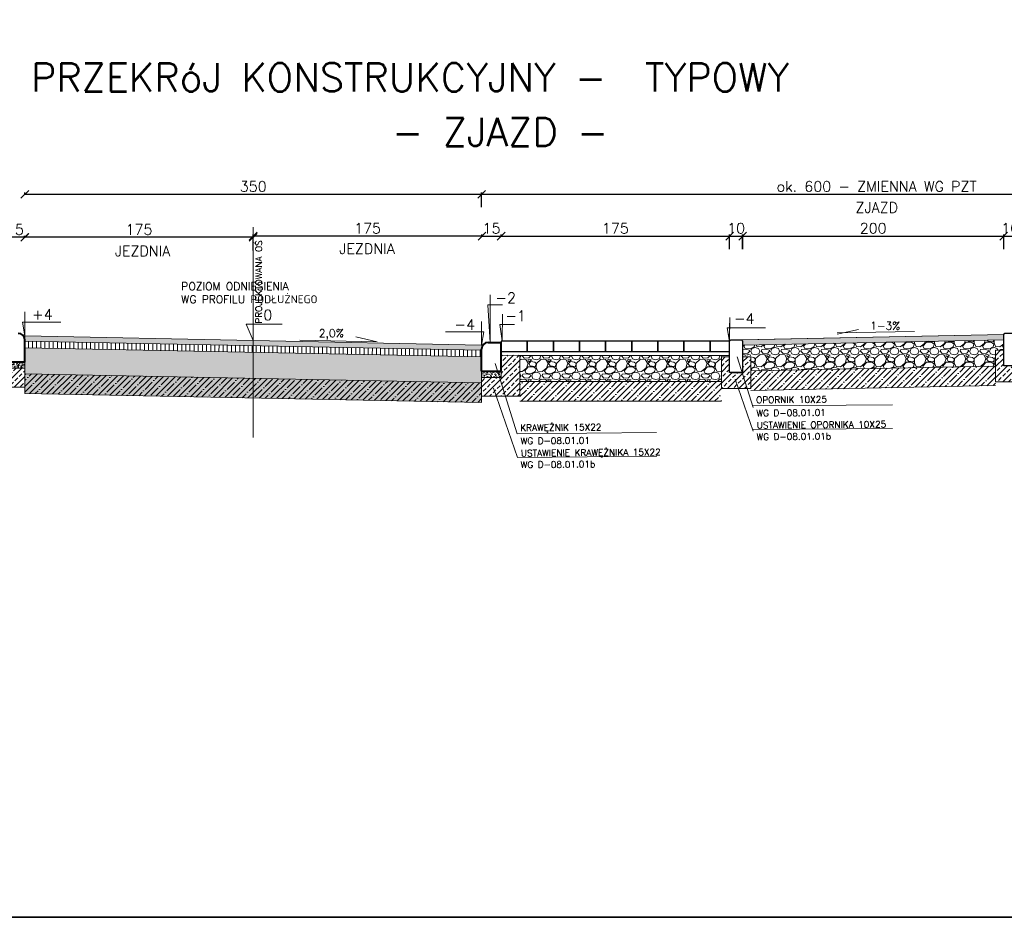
# Model space of a CAD drawing. Header units: metres. Extents: x 8462340 to 8469377, y 5710371 to 5712927.
# Tile 21 of 31: x 8467807 to 8468561, y 5710371 to 5711058. Entities that reach past the tile are written whole.
import ezdxf

# ---------------------------------------------------------------- set-up
doc = ezdxf.new("R2010")
doc.units = ezdxf.units.M
doc.linetypes.add('CENTER', pattern=[2, 1.25, -0.25, 0.25, -0.25])
for name, color, linetype, lineweight in [('dim', 7, 'Continuous', 5), ('opisy do przekrojów', 1, 'Continuous', 5), ('PODRYS', 2, 'Continuous', 5)]:
    doc.layers.add(name, color=color, linetype=linetype, lineweight=lineweight)
doc.styles.get("Standard").update_dxf_attribs({"font": 'simplex.shx'})
doc.dimstyles.new('ISO-25', dxfattribs={"dimtxt": 2.5, "dimasz": 2.5, "dimexe": 1.25, "dimexo": 0.625, "dimtad": 1, "dimtxsty": 'Standard', "dimcen": 2.5, "dimadec": 0, "dimazin": 0, "dimtfac": 1, "dimtmove": 0, "dimatfit": 3, "dimfxl": 1, "dimarcsym": 0})

# ---------------------------------------------------------------- blocks, each defined once
blk = doc.blocks.new('_Oblique')
at = {"color": 0, "linetype": 'ByBlock', "lineweight": -2}
blk.add_line((-0.5, -0.5), (0.5, 0.5), dxfattribs=at)
blk = doc.blocks.new('*D9464')
at = {"color": 0, "lineweight": -2, "transparency": 16777216}
for p, q in [((8467810.59, 5710891.26), (8467810.59, 5710893.02)), ((8467985.61, 5710891.77), (8467810.59, 5710891.77)), ((8467985.61, 5710881.77), (8467985.61, 5710893.02))]:
    blk.add_line(p, q, dxfattribs=at)
at = {"layer": 'Defpoints', "color": 0, "lineweight": 20, "transparency": 16777216}
for p in [(8467810.59, 5710891.77), (8467985.61, 5710822.93), (8467810.59, 5710807.21, 543.23)]:
    blk.add_point(p, dxfattribs=at)
at = {"color": 0, "lineweight": -2, "transparency": 16777216, "xscale": 6, "yscale": 6, "zscale": 6, "rotation": 180}
blk.add_blockref('_Oblique', (8467810.59, 5710891.77), dxfattribs=at)
at = {"color": 0, "lineweight": -2, "transparency": 16777216, "xscale": 6, "yscale": 6, "zscale": 6}
blk.add_blockref('_Oblique', (8467985.61, 5710891.77), dxfattribs=at)
at = {"color": 0, "transparency": 16777216, "insert": (8467898.1, 5710897.77), "char_height": 8, "attachment_point": 5}
blk.add_mtext('175', dxfattribs=at)
blk = doc.blocks.new('*D9465')
at = {"color": 0, "lineweight": -2, "transparency": 16777216}
for p, q in [((8467795.59, 5710891.33), (8467795.59, 5710893.02)), ((8467810.52, 5710891.77), (8467795.59, 5710891.77)), ((8467810.52, 5710891.31), (8467810.52, 5710893.02))]:
    blk.add_line(p, q, dxfattribs=at)
at = {"layer": 'Defpoints', "color": 0, "lineweight": 20, "transparency": 16777216}
for p in [(8467795.59, 5710891.77), (8467795.59, 5710810.76, 543.23), (8467810.52, 5710809.8, 543.23)]:
    blk.add_point(p, dxfattribs=at)
at = {"color": 0, "lineweight": -2, "transparency": 16777216, "xscale": 6, "yscale": 6, "zscale": 6, "rotation": 180}
blk.add_blockref('_Oblique', (8467795.59, 5710891.77), dxfattribs=at)
at = {"color": 0, "lineweight": -2, "transparency": 16777216, "xscale": 6, "yscale": 6, "zscale": 6}
blk.add_blockref('_Oblique', (8467810.52, 5710891.77), dxfattribs=at)
at = {"color": 0, "transparency": 16777216, "insert": (8467803.05, 5710897.77), "char_height": 8, "attachment_point": 5}
blk.add_mtext('15', dxfattribs=at)
blk = doc.blocks.new('*D9466')
at = {"color": 0, "lineweight": -2, "transparency": 16777216}
for p, q in [((8467810.59, 5710925.19), (8467810.59, 5710925.98)), ((8467810.59, 5710924.73), (8468160.68, 5710924.73)), ((8468160.68, 5710925.19), (8468160.68, 5710925.98))]:
    blk.add_line(p, q, dxfattribs=at)
at = {"layer": 'Defpoints', "color": 0, "lineweight": 20, "transparency": 16777216}
for p in [(8468160.68, 5710924.73), (8467810.59, 5710887.39, -543.23), (8468160.68, 5710887.39, -543.23)]:
    blk.add_point(p, dxfattribs=at)
at = {"color": 0, "lineweight": -2, "transparency": 16777216, "xscale": 6, "yscale": 6, "zscale": 6, "rotation": 180}
blk.add_blockref('_Oblique', (8467810.59, 5710924.73), dxfattribs=at)
at = {"color": 0, "lineweight": -2, "transparency": 16777216, "xscale": 6, "yscale": 6, "zscale": 6}
blk.add_blockref('_Oblique', (8468160.68, 5710924.73), dxfattribs=at)
at = {"color": 0, "transparency": 16777216, "insert": (8467985.64, 5710930.73), "char_height": 8, "attachment_point": 5}
blk.add_mtext('350', dxfattribs=at)
blk = doc.blocks.new('*D9467')
at = {"color": 0, "lineweight": -2, "transparency": 16777216}
for p, q in [((8467985.61, 5710892.44), (8467985.61, 5710893.94)), ((8468160.87, 5710892.16), (8468160.87, 5710893.94)), ((8468160.87, 5710892.69), (8467985.61, 5710892.69))]:
    blk.add_line(p, q, dxfattribs=at)
at = {"layer": 'Defpoints', "color": 0, "lineweight": 20, "transparency": 16777216}
for p in [(8467985.61, 5710892.69), (8467985.61, 5710820.65, 543.23), (8468160.87, 5710806.51, 543.23)]:
    blk.add_point(p, dxfattribs=at)
at = {"color": 0, "lineweight": -2, "transparency": 16777216, "xscale": 6, "yscale": 6, "zscale": 6, "rotation": 180}
blk.add_blockref('_Oblique', (8467985.61, 5710892.69), dxfattribs=at)
at = {"color": 0, "lineweight": -2, "transparency": 16777216, "xscale": 6, "yscale": 6, "zscale": 6}
blk.add_blockref('_Oblique', (8468160.87, 5710892.69), dxfattribs=at)
at = {"color": 0, "transparency": 16777216, "insert": (8468073.24, 5710898.69), "char_height": 8, "attachment_point": 5}
blk.add_mtext('175', dxfattribs=at)
blk = doc.blocks.new('*D9468')
at = {"color": 0, "lineweight": -2, "transparency": 16777216}
for p, q in [((8468175.59, 5710892.21), (8468175.59, 5710893.94)), ((8468350.59, 5710892.21), (8468350.59, 5710893.94)), ((8468175.59, 5710892.69), (8468350.59, 5710892.69))]:
    blk.add_line(p, q, dxfattribs=at)
at = {"layer": 'Defpoints', "color": 0, "lineweight": 20, "transparency": 16777216}
for p in [(8468350.59, 5710892.69), (8468175.59, 5710809.22, 543.23), (8468350.59, 5710809.22, 543.23)]:
    blk.add_point(p, dxfattribs=at)
at = {"color": 0, "lineweight": -2, "transparency": 16777216, "xscale": 6, "yscale": 6, "zscale": 6, "rotation": 180}
blk.add_blockref('_Oblique', (8468175.59, 5710892.69), dxfattribs=at)
at = {"color": 0, "lineweight": -2, "transparency": 16777216, "xscale": 6, "yscale": 6, "zscale": 6}
blk.add_blockref('_Oblique', (8468350.59, 5710892.69), dxfattribs=at)
at = {"color": 0, "transparency": 16777216, "insert": (8468263.09, 5710898.69), "char_height": 8, "attachment_point": 5}
blk.add_mtext('175', dxfattribs=at)
blk = doc.blocks.new('*D9469')
at = {"color": 0, "lineweight": -2, "transparency": 16777216}
for p, q in [((8468160.59, 5710914.73), (8468160.59, 5710925.98)), ((8468160.59, 5710924.73), (8468765.93, 5710924.73)), ((8468765.93, 5710914.73), (8468765.93, 5710925.98))]:
    blk.add_line(p, q, dxfattribs=at)
at = {"layer": 'Defpoints', "color": 0, "lineweight": 20, "transparency": 16777216}
for p in [(8468765.93, 5710924.73), (8468160.59, 5710885.09), (8468765.93, 5710885.09)]:
    blk.add_point(p, dxfattribs=at)
at = {"color": 0, "lineweight": -2, "transparency": 16777216, "xscale": 6, "yscale": 6, "zscale": 6, "rotation": 180}
blk.add_blockref('_Oblique', (8468160.59, 5710924.73), dxfattribs=at)
at = {"color": 0, "lineweight": -2, "transparency": 16777216, "xscale": 6, "yscale": 6, "zscale": 6}
blk.add_blockref('_Oblique', (8468765.93, 5710924.73), dxfattribs=at)
at = {"color": 0, "transparency": 16777216, "insert": (8468463.26, 5710930.73), "char_height": 8, "attachment_point": 5}
blk.add_mtext('ok. 600 - ZMIENNA WG PZT', dxfattribs=at)
blk = doc.blocks.new('*D9471')
at = {"color": 0, "lineweight": -2, "transparency": 16777216}
for p, q in [((8468360.59, 5710882.69), (8468360.59, 5710893.94)), ((8468560.59, 5710882.69), (8468560.59, 5710893.94)), ((8468360.59, 5710892.69), (8468560.59, 5710892.69))]:
    blk.add_line(p, q, dxfattribs=at)
at = {"layer": 'Defpoints', "color": 0, "lineweight": 20, "transparency": 16777216}
for p in [(8468560.59, 5710892.69), (8468360.59, 5710834.53), (8468560.59, 5710834.53)]:
    blk.add_point(p, dxfattribs=at)
at = {"color": 0, "lineweight": -2, "transparency": 16777216, "xscale": 6, "yscale": 6, "zscale": 6, "rotation": 180}
blk.add_blockref('_Oblique', (8468360.59, 5710892.69), dxfattribs=at)
at = {"color": 0, "lineweight": -2, "transparency": 16777216, "xscale": 6, "yscale": 6, "zscale": 6}
blk.add_blockref('_Oblique', (8468560.59, 5710892.69), dxfattribs=at)
at = {"color": 0, "transparency": 16777216, "insert": (8468460.59, 5710898.69), "char_height": 8, "attachment_point": 5}
blk.add_mtext('200', dxfattribs=at)
blk = doc.blocks.new('*D9472')
at = {"color": 0, "lineweight": -2, "transparency": 16777216}
for p, q in [((8468560.59, 5710882.69), (8468560.59, 5710893.94)), ((8468570.63, 5710882.69), (8468570.63, 5710893.94)), ((8468560.59, 5710892.69), (8468570.63, 5710892.69))]:
    blk.add_line(p, q, dxfattribs=at)
at = {"layer": 'Defpoints', "color": 0, "lineweight": 20, "transparency": 16777216}
for p in [(8468570.63, 5710892.69), (8468560.59, 5710807.54), (8468570.63, 5710807.74)]:
    blk.add_point(p, dxfattribs=at)
at = {"color": 0, "lineweight": -2, "transparency": 16777216, "xscale": 6, "yscale": 6, "zscale": 6, "rotation": 180}
blk.add_blockref('_Oblique', (8468560.59, 5710892.69), dxfattribs=at)
at = {"color": 0, "lineweight": -2, "transparency": 16777216, "xscale": 6, "yscale": 6, "zscale": 6}
blk.add_blockref('_Oblique', (8468570.63, 5710892.69), dxfattribs=at)
at = {"color": 0, "transparency": 16777216, "insert": (8468565.61, 5710898.69), "char_height": 8, "attachment_point": 5}
blk.add_mtext('10', dxfattribs=at)
blk = doc.blocks.new('*D9474')
at = {"color": 0, "lineweight": -2, "transparency": 16777216}
for p, q in [((8468350.59, 5710882.69), (8468350.59, 5710893.94)), ((8468360.63, 5710882.69), (8468360.63, 5710893.94)), ((8468350.59, 5710892.69), (8468360.63, 5710892.69))]:
    blk.add_line(p, q, dxfattribs=at)
at = {"layer": 'Defpoints', "color": 0, "lineweight": 20, "transparency": 16777216}
for p in [(8468360.63, 5710892.69), (8468350.59, 5710803.54), (8468360.63, 5710803.74)]:
    blk.add_point(p, dxfattribs=at)
at = {"color": 0, "lineweight": -2, "transparency": 16777216, "xscale": 6, "yscale": 6, "zscale": 6, "rotation": 180}
blk.add_blockref('_Oblique', (8468350.59, 5710892.69), dxfattribs=at)
at = {"color": 0, "lineweight": -2, "transparency": 16777216, "xscale": 6, "yscale": 6, "zscale": 6}
blk.add_blockref('_Oblique', (8468360.63, 5710892.69), dxfattribs=at)
at = {"color": 0, "transparency": 16777216, "insert": (8468355.61, 5710898.69), "char_height": 8, "attachment_point": 5}
blk.add_mtext('10', dxfattribs=at)
blk = doc.blocks.new('*D9475')
at = {"color": 0, "lineweight": -2, "transparency": 16777216}
for p, q in [((8468160.87, 5710892.03), (8468160.87, 5710893.94)), ((8468175.59, 5710892.05), (8468175.59, 5710893.94)), ((8468160.87, 5710892.69), (8468175.59, 5710892.69))]:
    blk.add_line(p, q, dxfattribs=at)
at = {"layer": 'Defpoints', "color": 0, "lineweight": 20, "transparency": 16777216}
for p in [(8468175.59, 5710892.69), (8468160.87, 5710800.23, 543.23), (8468175.59, 5710801.44, 543.23)]:
    blk.add_point(p, dxfattribs=at)
at = {"color": 0, "lineweight": -2, "transparency": 16777216, "xscale": 6, "yscale": 6, "zscale": 6, "rotation": 180}
blk.add_blockref('_Oblique', (8468160.87, 5710892.69), dxfattribs=at)
at = {"color": 0, "lineweight": -2, "transparency": 16777216, "xscale": 6, "yscale": 6, "zscale": 6}
blk.add_blockref('_Oblique', (8468175.59, 5710892.69), dxfattribs=at)
at = {"color": 0, "transparency": 16777216, "insert": (8468168.23, 5710898.69), "char_height": 8, "attachment_point": 5}
blk.add_mtext('15', dxfattribs=at)

msp = doc.modelspace()

# ---------------------------------------------------------------- hatches: boundary and pattern name
at = {"layer": 'dim', "linetype": 'Continuous', "lineweight": 15}
h = msp.add_hatch(color=256, dxfattribs=at)
h.dxf.hatch_style = 1
h.paths.add_polyline_path([(8467810.59, 5710816.22), (8467810.59, 5710812.21), (8468160.59, 5710805.21), (8468160.59, 5710809.22)])
h = msp.add_hatch(dxfattribs=at)
h.set_pattern_fill('ANSI31', color=256, angle=45)
h.set_pattern_definition([(90, (-1924.5962, 1803.0012), (-3.175, 7e-16), [])])
h.paths.add_polyline_path([(8467810.59, 5710812.21), (8467810.59, 5710807.21), (8468160.59, 5710800.21), (8468160.59, 5710805.21)])
at = {"layer": 'dim', "lineweight": 20}
h = msp.add_hatch(color=256, dxfattribs=at)
h.dxf.hatch_style = 1
h.paths.add_polyline_path([(8468359.59, 5710813.22), (8468360.59, 5710812.22), (8468360.59, 5710809.57), (8468360.67, 5710809.28), (8468560.59, 5710813.28), (8468560.59, 5710817.28)])
at = {"layer": 'dim', "lineweight": 5}
h = msp.add_hatch(dxfattribs=at)
h.set_pattern_fill('GRAVEL', scale=0.6)
h.set_pattern_definition([(228.0127875, (-3519.5877, -1162.7884), (-121.92000000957, -137.15999999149), [2.05032864, -202.982901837]), (184.969741, (-3520.95934, -1164.31245), (182.879999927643, 15.240000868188), [3.51842832, -348.324293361]), (132.5104471, (-3524.4645, -1164.6172), (152.400000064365, -167.639999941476), [2.48088912, -245.608336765]), (267.273689, (-3530.40814, -1168.42725), (15.24000003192, 304.7999999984), [3.20402712, -317.198624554]), (292.83365418, (-3530.56054, -1171.62765), (-76.20000000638, 182.879999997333), [3.1418022, -311.038846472]), (357.273689, (-3529.34134, -1174.52325), (-304.7999999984, 15.24000003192), [3.20402712, -317.198624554]), (37.69424047, (-3526.14094, -1174.67565), (-198.119999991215, -152.400000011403), [4.23716196, -419.478691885]), (72.25532837, (-3522.78814, -1172.08485), (106.680000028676, 335.279999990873), [4.00031712, -396.031539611]), (121.42956562, (-3521.56894, -1168.27485), (-121.9200000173, 198.119999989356), [3.214878, -318.273274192]), (175.2363583, (-3523.2453, -1165.5316), (167.6399999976, -15.24000002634), [3.67027968, -179.8436217]), (222.3974378, (-3526.90294, -1165.22685), (-182.879999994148, -167.640000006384), [4.74646752, -469.900635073]), (138.81407483, (-3515.3205, -1168.5796), (-106.6799999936, 91.44000000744), [1.62002724, -160.383394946]), (171.4692344, (-3516.53974, -1167.51285), (198.12000000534, -30.479999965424), [3.08209188, -305.127833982]), (225, (-3519.588, -1167.056), (-2e-15, -15.24), [2.15525604, -19.39735865]), (203.19859051, (-3520.6545, -1165.2268), (76.20000000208, 30.47999999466), [1.16064792, -114.903734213]), (291.80140949, (-3521.7213, -1165.684), (-15.2400000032, 45.7199999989), [1.64139372, -80.42851794]), (30.96375653, (-3521.1117, -1167.208), (45.7200000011, 30.4799999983), [2.66591796, -86.197788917]), (161.56505118, (-3518.8257, -1165.8364), (30.4800000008, -15.2399999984), [1.92772284, -46.2653887]), (16.389540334, (-3530.5605, -1165.68405), (152.4, 45.72), [2.700528, -267.352960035]), (70.34617594, (-3527.9697, -1164.922), (-60.96000000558, -167.63999999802), [2.26559364, -224.29329407]), (293.19859051, (-3518.8257, -1162.7884), (-30.47999999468, 76.20000000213), [2.3212806, -113.743101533]), (343.61045967, (-3517.9113, -1164.92205), (-152.400000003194, 45.71999998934), [2.700528, -267.352960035]), (339.44395478, (-3530.5605, -1175.1328), (-76.2, 30.48), [2.6042112, -127.606405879]), (294.7751406, (-3528.1221, -1176.0472), (-76.2000000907, 167.63999995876), [2.18203272, -216.021560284]), (66.80140949, (-3518.6733, -1178.0284), (30.4799999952, 76.2000000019), [2.3212806, -113.743101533]), (17.35402464, (-3517.7589, -1175.8948), (-198.11999999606, -60.960000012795), [2.55469644, -252.914255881]), (69.44395478, (-3526.141, -1178.0284), (-30.48000000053, -76.1999999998), [1.3021056, -128.908511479]), (101.309932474, (-3519.5877, -1178.0284), (-15.24, 60.96), [0.7770876, -76.931969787]), (165.96375653, (-3519.74, -1177.2664), (45.72, -15.24), [3.1418022, -59.694327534]), (186.00900596, (-3522.78814, -1176.50445), (152.39999999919, 15.240000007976), [2.911602, -288.24818918]), (303.69006753, (-3521.1117, -1168.5796), (-15.2400000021, 30.479999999), [2.19794328, -52.750658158]), (353.15722659, (-3519.89254, -1170.40845), (259.080000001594, -30.479999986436), [3.83734056, -379.89605439]), (60.9453959, (-3516.0825, -1170.8656), (-60.96000000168, -106.67999999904), [1.56904944, -155.336353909]), (90, (-3515.32, -1169.494), (-15.24, 15.24), [0.9144, -14.3256]), (120.25643716, (-3523.0929, -1176.0472), (60.95999999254, -106.68000000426), [2.11720176, -209.60364464]), (48.0127875, (-3524.1597, -1174.2184), (121.92000001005, 137.15999999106), [4.10065728, -200.932573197]), (0, (-3521.417, -1171.17), (15.24, 15.24), [3.9624, -11.2776]), (325.3048465, (-3517.4541, -1171.1704), (152.40000005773, -106.67999991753), [2.40965736, -238.555900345]), (254.0546041, (-3515.473, -1172.542), (-15.23999999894, -60.96000000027), [2.21897448, -108.729900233]), (207.64597536, (-3516.08254, -1174.67565), (-289.56000001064, -152.399999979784), [3.6128706, -357.674786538]), (175.42607874, (-3519.28294, -1176.35205), (-198.119999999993, 15.239999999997), [3.82217676, -378.395078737])])
h.paths.add_polyline_path([(8468360.59, 5710801.28), (8468366.81, 5710801.28), (8468366.81, 5710789.22), (8468554.28, 5710793.17), (8468554.28, 5710805.28), (8468560.59, 5710805.28), (8468560.59, 5710813.28), (8468360.59, 5710809.28), (8468360.59, 5710813.28), (8468360.59, 5710813.28)])
h = msp.add_hatch(dxfattribs=at)
h.set_pattern_fill('ANSI33', color=256, scale=0.96, style=0)
h.set_pattern_definition([(45, (4954157.886, 319123.769), (-4.310522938, 4.310522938), []), (45, (4954162.1965, 319123.769), (-4.310522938, 4.310522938), [3.048, -1.524])])
h.paths.add_polyline_path([(8467810.59, 5710791.42), (8467810.59, 5710777.02), (8467781.19, 5710777.02), (8467781.19, 5710808.37), (8467795.59, 5710808.44), (8467795.59, 5710791.42)])
h = msp.add_hatch(dxfattribs=at)
h.set_pattern_fill('GRAVEL', scale=0.6)
h.set_pattern_definition([(228.0127875, (-7108.4518, -27444.2264), (-121.92000000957, -137.15999999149), [2.05032864, -202.982901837]), (184.969741, (-7109.82345, -27445.75035), (182.879999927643, 15.240000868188), [3.51842832, -348.324293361]), (132.5104471, (-7113.3286, -27446.05515), (152.400000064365, -167.639999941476), [2.48088912, -245.608336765]), (267.273689, (-7119.27225, -27449.86515), (15.24000003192, 304.7999999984), [3.20402712, -317.198624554]), (292.83365418, (-7119.42465, -27453.06555), (-76.20000000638, 182.879999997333), [3.1418022, -311.038846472]), (357.273689, (-7118.20545, -27455.96115), (-304.7999999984, 15.24000003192), [3.20402712, -317.198624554]), (37.69424047, (-7115.00505, -27456.11355), (-198.119999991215, -152.400000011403), [4.23716196, -419.478691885]), (72.25532837, (-7111.65225, -27453.52275), (106.680000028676, 335.279999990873), [4.00031712, -396.031539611]), (121.42956562, (-7110.43305, -27449.71275), (-121.9200000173, 198.119999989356), [3.214878, -318.273274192]), (175.2363583, (-7112.1094, -27446.9696), (167.6399999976, -15.24000002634), [3.67027968, -179.8436217]), (222.3974378, (-7115.76705, -27446.66475), (-182.879999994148, -167.640000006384), [4.74646752, -469.900635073]), (138.81407483, (-7104.1846, -27450.0176), (-106.6799999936, 91.44000000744), [1.62002724, -160.383394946]), (171.4692344, (-7105.40385, -27448.95075), (198.12000000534, -30.479999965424), [3.08209188, -305.127833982]), (225, (-7108.452, -27448.494), (-2e-15, -15.24), [2.15525604, -19.39735865]), (203.19859051, (-7109.5186, -27446.6648), (76.20000000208, 30.47999999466), [1.16064792, -114.903734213]), (291.80140949, (-7110.5854, -27447.122), (-15.2400000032, 45.7199999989), [1.64139372, -80.42851794]), (30.96375653, (-7109.9758, -27448.646), (45.7200000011, 30.4799999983), [2.66591796, -86.197788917]), (161.56505118, (-7107.69, -27447.2744), (30.4800000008, -15.2399999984), [1.92772284, -46.2653887]), (16.389540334, (-7119.42465, -27447.12195), (152.4, 45.72), [2.700528, -267.352960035]), (70.34617594, (-7116.8338, -27446.36), (-60.96000000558, -167.63999999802), [2.26559364, -224.29329407]), (293.19859051, (-7107.6898, -27444.2264), (-30.47999999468, 76.20000000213), [2.3212806, -113.743101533]), (343.61045967, (-7106.77545, -27446.35995), (-152.400000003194, 45.71999998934), [2.700528, -267.352960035]), (339.44395478, (-7119.4246, -27456.5708), (-76.2, 30.48), [2.6042112, -127.606405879]), (294.7751406, (-7116.9862, -27457.4852), (-76.2000000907, 167.63999995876), [2.18203272, -216.021560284]), (66.80140949, (-7107.5374, -27459.4664), (30.4799999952, 76.2000000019), [2.3212806, -113.743101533]), (17.35402464, (-7106.62305, -27457.33275), (-198.11999999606, -60.960000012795), [2.55469644, -252.914255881]), (69.44395478, (-7115.005, -27459.4664), (-30.48000000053, -76.1999999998), [1.3021056, -128.908511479]), (101.309932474, (-7108.4518, -27459.4664), (-15.24, 60.96), [0.7770876, -76.931969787]), (165.96375653, (-7108.6042, -27458.7044), (45.72, -15.24), [3.1418022, -59.694327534]), (186.00900596, (-7111.65225, -27457.94235), (152.39999999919, 15.240000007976), [2.911602, -288.24818918]), (303.69006753, (-7109.976, -27450.0176), (-15.2400000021, 30.479999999), [2.19794328, -52.750658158]), (353.15722659, (-7108.75665, -27451.84635), (259.080000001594, -30.479999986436), [3.83734056, -379.89605439]), (60.9453959, (-7104.9466, -27452.3036), (-60.96000000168, -106.67999999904), [1.56904944, -155.336353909]), (90, (-7104.185, -27450.932), (-15.24, 15.24), [0.9144, -14.3256]), (120.25643716, (-7111.957, -27457.4852), (60.95999999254, -106.68000000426), [2.11720176, -209.60364464]), (48.0127875, (-7113.0238, -27455.6564), (121.92000001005, 137.15999999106), [4.10065728, -200.932573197]), (0, (-7110.28, -27452.608), (15.24, 15.24), [3.9624, -11.2776]), (325.3048465, (-7106.3182, -27452.60835), (152.40000005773, -106.67999991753), [2.40965736, -238.555900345]), (254.0546041, (-7104.337, -27453.98), (-15.23999999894, -60.96000000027), [2.21897448, -108.729900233]), (207.64597536, (-7104.94665, -27456.11355), (-289.56000001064, -152.399999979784), [3.6128706, -357.674786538]), (175.42607874, (-7108.14705, -27457.78995), (-198.119999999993, 15.239999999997), [3.82217676, -378.395078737])])
h.paths.add_polyline_path([(8467810.59, 5710807.21), (8467810.59, 5710787.21), (8468160.59, 5710780.21), (8468160.59, 5710800.21)])
h = msp.add_hatch(dxfattribs=at)
h.set_pattern_fill('ANSI33', color=256, scale=0.96, style=0)
h.set_pattern_definition([(45, (-3530.5605, -1178.0284), (-4.310522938, 4.310522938), []), (45, (-3526.25, -1178.0284), (-4.310522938, 4.310522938), [3.048, -1.524])])
h.paths.add_polyline_path([(8468576.81, 5710781.16), (8468576.81, 5710805.28), (8468570.59, 5710805.28), (8468570.59, 5710793.28), (8468560.59, 5710793.28), (8468560.59, 5710805.28), (8468554.28, 5710805.28), (8468554.28, 5710781.16)])
h = msp.add_hatch(dxfattribs=at)
h.set_pattern_fill('AR-SAND', color=256, scale=0.048, angle=90, style=0)
h.set_pattern_definition([(127.5, (4954157.886, 319123.7688), (-2.3491835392, -0.0768015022), [0, -1.853184, 0, -2.07264, 0, -1.9812]), (97.5, (4954157.886, 319123.769), (-3.4407604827, 2.157711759), [0, -0.999744, 0, -1.670304, 0, -0.64008]), (57.5, (4954157.886, 319122.2692), (-0.00689848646, 3.79676337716), [0, -0.6096, 0, -2.19456, 0, -2.86512]), (47.5, (4954157.886, 319122.2692), (-1.0700607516, 3.6650709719), [0, -0.3048, 0, -1.438656, 0, -1.64592])])
h.paths.add_polyline_path([(8467810.59, 5710795.62), (8467810.59, 5710791.42), (8467795.59, 5710791.42), (8467795.59, 5710796.22), (8467809.99, 5710796.22)])
h = msp.add_hatch(dxfattribs=at)
h.set_pattern_fill('ANSI33', color=256, scale=0.96, style=0)
h.set_pattern_definition([(45, (4955388.4475, 319116.769), (-4.310522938, 4.310522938), []), (45, (4955392.758, 319116.769), (-4.310522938, 4.310522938), [3.048, -1.524])])
h.paths.add_polyline_path([(8468160.59, 5710784.42), (8468160.59, 5710770.02), (8468189.99, 5710770.02), (8468189.99, 5710801.37), (8468175.59, 5710801.44), (8468175.59, 5710784.42)])
h = msp.add_hatch(dxfattribs=at)
h.set_pattern_fill('GRAVEL', scale=0.6)
h.set_pattern_definition([(228.0127875, (-6415.352, -27531.6684), (-121.92000000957, -137.15999999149), [2.05032864, -202.982901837]), (184.969741, (-6416.7236, -27533.1924), (182.879999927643, 15.240000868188), [3.51842832, -348.324293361]), (132.5104471, (-6420.2288, -27533.4972), (152.400000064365, -167.639999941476), [2.48088912, -245.608336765]), (267.273689, (-6426.1724, -27537.3072), (15.24000003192, 304.7999999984), [3.20402712, -317.198624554]), (292.83365418, (-6426.3248, -27540.5076), (-76.20000000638, 182.879999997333), [3.1418022, -311.038846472]), (357.273689, (-6425.1056, -27543.4032), (-304.7999999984, 15.24000003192), [3.20402712, -317.198624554]), (37.69424047, (-6421.9052, -27543.5556), (-198.119999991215, -152.400000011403), [4.23716196, -419.478691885]), (72.25532837, (-6418.5524, -27540.9648), (106.680000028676, 335.279999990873), [4.00031712, -396.031539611]), (121.42956562, (-6417.3332, -27537.1548), (-121.9200000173, 198.119999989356), [3.214878, -318.273274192]), (175.2363583, (-6419.0096, -27534.4116), (167.6399999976, -15.24000002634), [3.67027968, -179.8436217]), (222.3974378, (-6422.6672, -27534.1068), (-182.879999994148, -167.640000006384), [4.74646752, -469.900635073]), (138.81407483, (-6411.0848, -27537.4596), (-106.6799999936, 91.44000000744), [1.62002724, -160.383394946]), (171.4692344, (-6412.304, -27536.3928), (198.12000000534, -30.479999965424), [3.08209188, -305.127833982]), (225, (-6415.352, -27535.936), (-2e-15, -15.24), [2.15525604, -19.39735865]), (203.19859051, (-6416.4188, -27534.1068), (76.20000000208, 30.47999999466), [1.16064792, -114.903734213]), (291.80140949, (-6417.4856, -27534.564), (-15.2400000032, 45.7199999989), [1.64139372, -80.42851794]), (30.96375653, (-6416.876, -27536.088), (45.7200000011, 30.4799999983), [2.66591796, -86.197788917]), (161.56505118, (-6414.59, -27534.7164), (30.4800000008, -15.2399999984), [1.92772284, -46.2653887]), (16.389540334, (-6426.3248, -27534.564), (152.4, 45.72), [2.700528, -267.352960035]), (70.34617594, (-6423.734, -27533.802), (-60.96000000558, -167.63999999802), [2.26559364, -224.29329407]), (293.19859051, (-6414.59, -27531.6684), (-30.47999999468, 76.20000000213), [2.3212806, -113.743101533]), (343.61045967, (-6413.6756, -27533.802), (-152.400000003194, 45.71999998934), [2.700528, -267.352960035]), (339.44395478, (-6426.3248, -27544.0128), (-76.2, 30.48), [2.6042112, -127.606405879]), (294.7751406, (-6423.8864, -27544.9272), (-76.2000000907, 167.63999995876), [2.18203272, -216.021560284]), (66.80140949, (-6414.4376, -27546.9084), (30.4799999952, 76.2000000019), [2.3212806, -113.743101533]), (17.35402464, (-6413.5232, -27544.7748), (-198.11999999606, -60.960000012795), [2.55469644, -252.914255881]), (69.44395478, (-6421.9052, -27546.9084), (-30.48000000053, -76.1999999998), [1.3021056, -128.908511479]), (101.309932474, (-6415.352, -27546.9084), (-15.24, 60.96), [0.7770876, -76.931969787]), (165.96375653, (-6415.5044, -27546.1464), (45.72, -15.24), [3.1418022, -59.694327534]), (186.00900596, (-6418.5524, -27545.3844), (152.39999999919, 15.240000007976), [2.911602, -288.24818918]), (303.69006753, (-6416.876, -27537.4596), (-15.2400000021, 30.479999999), [2.19794328, -52.750658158]), (353.15722659, (-6415.6568, -27539.2884), (259.080000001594, -30.479999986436), [3.83734056, -379.89605439]), (60.9453959, (-6411.8468, -27539.7456), (-60.96000000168, -106.67999999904), [1.56904944, -155.336353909]), (90, (-6411.085, -27538.374), (-15.24, 15.24), [0.9144, -14.3256]), (120.25643716, (-6418.8572, -27544.9272), (60.95999999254, -106.68000000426), [2.11720176, -209.60364464]), (48.0127875, (-6419.924, -27543.0984), (121.92000001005, 137.15999999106), [4.10065728, -200.932573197]), (0, (-6417.181, -27540.05), (15.24, 15.24), [3.9624, -11.2776]), (325.3048465, (-6413.2184, -27540.0504), (152.40000005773, -106.67999991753), [2.40965736, -238.555900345]), (254.0546041, (-6411.2372, -27541.422), (-15.23999999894, -60.96000000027), [2.21897448, -108.729900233]), (207.64597536, (-6411.8468, -27543.5556), (-289.56000001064, -152.399999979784), [3.6128706, -357.674786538]), (175.42607874, (-6415.0472, -27545.232), (-198.119999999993, 15.239999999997), [3.82217676, -378.395078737])])
h.paths.add_polyline_path([(8468189.99, 5710781.22), (8468189.99, 5710801.22), (8468344.28, 5710801.22), (8468344.28, 5710781.22)])
h = msp.add_hatch(dxfattribs=at)
h.set_pattern_fill('ANSI33', color=256, scale=0.96, style=0)
h.set_pattern_definition([(45, (-3530.5605, -1179.0944), (-4.310522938, 4.310522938), []), (45, (-3526.25, -1179.0944), (-4.310522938, 4.310522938), [3.048, -1.524])])
h.paths.add_polyline_path([(8468366.81, 5710776.09), (8468366.81, 5710800.22), (8468360.59, 5710800.22), (8468360.59, 5710788.22), (8468350.59, 5710788.22), (8468350.59, 5710800.22), (8468344.28, 5710800.22), (8468344.28, 5710776.09)])
h = msp.add_hatch(dxfattribs=at)
h.set_pattern_fill('AR-SAND', color=256, scale=0.048, angle=90, style=0)
h.set_pattern_definition([(127.5, (4955388.4475, 319116.7688), (-2.3491835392, -0.0768015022), [0, -1.853184, 0, -2.07264, 0, -1.9812]), (97.5, (4955388.4475, 319116.769), (-3.4407604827, 2.157711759), [0, -0.999744, 0, -1.670304, 0, -0.64008]), (57.5, (4955388.4475, 319115.2692), (-0.00689848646, 3.79676337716), [0, -0.6096, 0, -2.19456, 0, -2.86512]), (47.5, (4955388.4475, 319115.2692), (-1.0700607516, 3.6650709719), [0, -0.3048, 0, -1.438656, 0, -1.64592])])
h.paths.add_polyline_path([(8468160.59, 5710788.62), (8468160.59, 5710784.42), (8468175.59, 5710784.42), (8468175.59, 5710789.22), (8468161.19, 5710789.22)])
h = msp.add_hatch(dxfattribs=at)
h.set_pattern_fill('ANSI35', color=256)
h.set_pattern_definition([(45, (-3530.9515, -1183.013), (-4.4901280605, 4.4901280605), []), (45, (-3526.4614, -1183.013), (-4.4901280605, 4.4901280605), [7.9375, -1.5875, 0, -1.5875])])
h.paths.add_polyline_path([(8468366.81, 5710789.43), (8468366.81, 5710774.42), (8468554.28, 5710778.17), (8468554.28, 5710793.17)])
h = msp.add_hatch(dxfattribs=at)
h.set_pattern_fill('ANSI35', color=256)
h.set_pattern_definition([(45, (-3415.352, 23664.4167), (-4.4901280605, 4.4901280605), []), (45, (-3410.862, 23664.4167), (-4.4901280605, 4.4901280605), [7.9375, -1.5875, 0, -1.5875])])
h.paths.add_polyline_path([(8467810.59, 5710787.21), (8467810.59, 5710772.21), (8468160.59, 5710765.21), (8468160.59, 5710780.21)])
h = msp.add_hatch(dxfattribs=at)
h.set_pattern_fill('AR-SAND', color=256, scale=0.08)
h.set_pattern_definition([(37.5, (-3406.585, 23665.6647), (-0.1280025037, 3.9153058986), [0, -3.08864, 0, -3.4544, 0, -3.302]), (7.5, (-3406.585, 23665.6647), (3.596186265, 5.7346008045), [0, -1.66624, 0, -2.78384, 0, -1.0668]), (327.5, (-3409.0843, 23665.6647), (6.3279389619, 0.0114974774), [0, -1.016, 0, -3.6576, 0, -4.7752]), (317.5, (-3409.0843, 23665.6647), (6.1084516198, 1.783434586), [0, -0.508, 0, -2.39776, 0, -2.7432])])
h.paths.add_polyline_path([(8467810.59, 5710787.21), (8467810.59, 5710772.21), (8468160.59, 5710765.21), (8468160.59, 5710780.21)])
h = msp.add_hatch(dxfattribs=at)
h.set_pattern_fill('ANSI35', color=256)
h.set_pattern_definition([(45, (-2915.413, 23664.999), (-4.4901280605, 4.4901280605), []), (45, (-2910.923, 23664.999), (-4.4901280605, 4.4901280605), [7.9375, -1.5875, 0, -1.5875])])
h.paths.add_polyline_path([(8468189.99, 5710766.22), (8468189.99, 5710781.22), (8468344.28, 5710781.22), (8468344.28, 5710766.22)])

# ---------------------------------------------------------------- linework, layer by layer
at = {"color": 6, "linetype": 'CENTER', "lineweight": 5, "ltscale": 10}
for p, q in [((8467985.59, 5710747.11), (8467985.59, 5710899.47)), ((8467985.59, 5710738.45), (8467985.59, 5710890.81))]:
    msp.add_line(p, q, dxfattribs=at)
at = {"layer": 'dim', "linetype": 'ByBlock', "lineweight": 15}
for p, q in [((8468433, 5710817.47), (8468449.44, 5710821.23)), ((8468492.2, 5710819.65), (8468433, 5710818.54)), ((8468021.42, 5710812.92), (8468080.62, 5710811.8)), ((8468080.62, 5710811.8), (8468064.18, 5710815.56))]:
    msp.add_line(p, q, dxfattribs=at)
at = {"layer": 'dim', "lineweight": 40}
for p, q in [((8467810.59, 5710796.22), (8467810.59, 5710813.22)), ((8468165.59, 5710811.22), (8468175.59, 5710811.22)), ((8468160.59, 5710789.22), (8468160.59, 5710806.22)), ((8467810.59, 5710796.22), (8467795.59, 5710796.22)), ((8468160.59, 5710789.22), (8468175.59, 5710789.22))]:
    msp.add_line(p, q, dxfattribs=at)
at = {"layer": 'dim', "lineweight": 30}
for p, q in [((8468351.59, 5710813.22), (8468359.59, 5710813.22)), ((8468351.59, 5710788.22), (8468359.59, 5710788.22))]:
    msp.add_line(p, q, dxfattribs=at)
at = {"layer": 'dim', "lineweight": 20}
msp.add_line((8468360.59, 5710813.28), (8468560.59, 5710817.28), dxfattribs=at)
at = {"layer": 'dim', "color": 7, "lineweight": 5}
for p, q in [((8468360.67, 5710809.28), (8468560.67, 5710813.28)), ((8468366.81, 5710789.43), (8468554.28, 5710793.17))]:
    msp.add_line(p, q, dxfattribs=at)
at = {"layer": 'dim', "lineweight": 5}
for p, q in [((8467810.59, 5710791.42), (8467795.59, 5710791.42)), ((8468160.59, 5710784.42), (8468175.59, 5710784.42)), ((8467810.59, 5710777.02), (8467781.19, 5710777.02)), ((8468366.81, 5710774.42), (8468554.28, 5710778.17)), ((8468160.59, 5710770.02), (8468189.99, 5710770.02))]:
    msp.add_line(p, q, dxfattribs=at)
at = {"layer": 'dim', "lineweight": 5, "flags": 128}
for points in [[(8468167.21, 5710847.82), (8468167.21, 5710811.22), (8468165.35, 5710839.95), (8468176.57, 5710839.94)], [(8467810.69, 5710834.73), (8467810.61, 5710816.43), (8467808.84, 5710826.86), (8467838.23, 5710826.88)], [(8467810.69, 5710834.73), (8467810.61, 5710816.43), (8467808.84, 5710826.86), (8467838.23, 5710826.88)], [(8467985.63, 5710833.14), (8467985.59, 5710812.72), (8467980.22, 5710825.28), (8468007.68, 5710825.29)], [(8468160.51, 5710827.3), (8468160.59, 5710809.22), (8468162.36, 5710819.43), (8468132.98, 5710819.45)], [(8468176.51, 5710832.93), (8468176.48, 5710812.5), (8468174.66, 5710825.07), (8468185.88, 5710825.07)], [(8468350.67, 5710830.3), (8468350.59, 5710812.22), (8468348.82, 5710822.43), (8468378.21, 5710822.45)], [(8468350.67, 5710830.3), (8468350.38, 5710813.45), (8468348.82, 5710822.43), (8468378.21, 5710822.45)]]:
    msp.add_lwpolyline(points, dxfattribs=at)
at = {"layer": 'dim', "lineweight": 30}
for points in [[(8468561.59, 5710818.28), (8468569.59, 5710818.28), (8468570.59, 5710817.28), (8468570.59, 5710793.28), (8468560.59, 5710793.28), (8468560.59, 5710817.28)], [(8468175.59, 5710804.22), (8468195.59, 5710804.22), (8468195.59, 5710812.22), (8468175.59, 5710812.22)], [(8468195.59, 5710804.22), (8468215.59, 5710804.22), (8468215.59, 5710812.22), (8468195.59, 5710812.22)], [(8468215.59, 5710804.22), (8468235.59, 5710804.22), (8468235.59, 5710812.22), (8468215.59, 5710812.22)], [(8468235.59, 5710804.22), (8468255.59, 5710804.22), (8468255.59, 5710812.22), (8468235.59, 5710812.22)], [(8468255.59, 5710804.22), (8468275.59, 5710804.22), (8468275.59, 5710812.22), (8468255.59, 5710812.22)], [(8468275.59, 5710804.22), (8468295.59, 5710804.22), (8468295.59, 5710812.22), (8468275.59, 5710812.22)], [(8468295.59, 5710804.22), (8468315.59, 5710804.22), (8468315.59, 5710812.22), (8468295.59, 5710812.22)], [(8468315.59, 5710804.22), (8468335.59, 5710804.22), (8468335.59, 5710812.22), (8468315.59, 5710812.22)], [(8468335.59, 5710804.22), (8468350.59, 5710804.22), (8468350.59, 5710812.22), (8468335.59, 5710812.22)], [(8468351.59, 5710813.22), (8468359.59, 5710813.22), (8468360.59, 5710812.22), (8468360.59, 5710788.22), (8468350.59, 5710788.22), (8468350.59, 5710812.22)]]:
    msp.add_lwpolyline(points, close=True, dxfattribs=at)
at = {"layer": 'dim', "lineweight": 20, "flags": 128}
for points in [[(8467810.59, 5710816.22), (8468160.59, 5710809.22)], [(8467810.59, 5710772.21), (8467810.59, 5710816.22)], [(8467810.59, 5710812.21), (8468160.59, 5710805.21)], [(8468359.59, 5710813.22), (8468560.59, 5710817.28), (8468560.59, 5710813.28), (8468360.67, 5710809.28), (8468360.59, 5710809.57)], [(8467810.59, 5710807.21), (8468160.59, 5710800.21)], [(8468189.99, 5710801.22), (8468350.59, 5710801.22)], [(8467810.59, 5710787.21), (8468160.59, 5710780.21)], [(8468189.99, 5710781.22), (8468344.28, 5710781.22)], [(8467810.59, 5710772.21), (8468160.59, 5710765.21)], [(8468160.59, 5710770.02), (8468160.59, 5710765.21)], [(8468189.99, 5710766.22), (8468344.28, 5710766.22)]]:
    msp.add_lwpolyline(points, dxfattribs=at)
at = {"layer": 'dim', "lineweight": 40, "flags": 128}
msp.add_lwpolyline([(8468175.59, 5710789.22), (8468175.59, 5710811.22)], dxfattribs=at)
at = {"layer": 'dim', "lineweight": 15}
for points in [[(8467810.59, 5710791.42), (8467810.59, 5710777.02), (8467781.19, 5710777.02), (8467781.19, 5710808.37), (8467795.59, 5710808.44), (8467795.59, 5710791.42)], [(8468160.59, 5710784.42), (8468160.59, 5710770.02), (8468189.99, 5710770.02), (8468189.99, 5710801.37), (8468175.59, 5710801.44), (8468175.59, 5710784.42)]]:
    msp.add_lwpolyline(points, close=True, dxfattribs=at)
at = {"layer": 'dim', "lineweight": 5}
for points in [[(8468570.59, 5710805.28), (8468576.81, 5710805.28), (8468576.81, 5710781.16), (8468554.28, 5710781.16), (8468554.28, 5710805.28), (8468560.59, 5710805.28)], [(8468360.59, 5710800.22), (8468366.81, 5710800.22), (8468366.81, 5710776.09), (8468344.28, 5710776.09), (8468344.28, 5710800.22), (8468350.59, 5710800.22)]]:
    msp.add_lwpolyline(points, dxfattribs=at)
at = {"layer": 'dim', "lineweight": 18}
for points in [[(8467810.59, 5710795.62), (8467810.59, 5710791.42), (8467795.59, 5710791.42), (8467795.59, 5710796.22), (8467809.99, 5710796.22)], [(8468160.59, 5710788.62), (8468160.59, 5710784.42), (8468175.59, 5710784.42), (8468175.59, 5710789.22), (8468161.19, 5710789.22)]]:
    msp.add_lwpolyline(points, close=True, dxfattribs=at)
at = {"layer": 'dim', "lineweight": 40}
for centre, start, end in [((8467805.59, 5710813.22), 0, 90), ((8467805.59, 5710813.22), 0, 90), ((8468165.59, 5710806.22), 90, 180), ((8468165.59, 5710806.22), 90, 180)]:
    msp.add_arc(centre, 5, start, end, dxfattribs=at)
at = {"layer": 'opisy do przekrojów', "lineweight": 15}
for p, q in [((8468368.55, 5710761.52), (8468356.32, 5710800.31)), ((8468187.87, 5710741.22), (8468170.87, 5710795.13)), ((8468368.71, 5710743.39), (8468354.91, 5710783.2)), ((8468188.03, 5710723.09), (8468169.66, 5710776.1)), ((8468475.32, 5710763.51), (8468368.55, 5710762.59)), ((8468475.48, 5710745.39), (8468368.71, 5710744.46)), ((8468294.65, 5710742.15), (8468187.87, 5710741.22)), ((8468294.8, 5710724.02), (8468188.03, 5710723.09))]:
    msp.add_line(p, q, dxfattribs=at)
at = {"layer": 'PODRYS', "color": 0, "lineweight": 35}
msp.add_lwpolyline([(8467375.81, 5710370.95), (8469376.52, 5710370.95), (8469376.52, 5711745.95), (8467375.81, 5711745.95)], close=True, dxfattribs=at)

# ---------------------------------------------------------------- texts
at = {"lineweight": 30}
for s, p in [('ZJAZD', (8468447.06, 5710910.59)), ('JEZDNIA', (8468051.57, 5710879.02)), ('JEZDNIA', (8467879.61, 5710877.3))]:
    msp.add_text(s, height=8, dxfattribs=at).set_placement(p)
at = {"color": 6, "lineweight": 5}
msp.add_text('PROJEKTOWANA OŚ', height=5, rotation=90, dxfattribs=at).set_placement((8467992.33, 5710825.66))
at = {"linetype": 'Continuous', "lineweight": 30}
for s, height, rotation, p in [('-2', 8, 359.91341, (8468171.14, 5710841.45)), ('+4', 8, 359.91341, (8467816.16, 5710828.71)), ('0', 8, 359.91341, (8467993.39, 5710828.27)), ('-4', 8, 0.08659, (8468139.81, 5710820.92)), ('1-3%%%', 6, 359.62314, (8468458.22, 5710821.08)), ('2,0%%%', 6, 0.37686, (8468035.97, 5710815.29))]:
    msp.add_text(s, height=height, rotation=rotation, dxfattribs=at).set_placement(p)
for s, p in [('-1', (8468178.74, 5710827.6)), ('-4', (8468353.89, 5710825.52))]:
    msp.add_text(s, height=8, dxfattribs=at).set_placement(p)
at = {"layer": 'dim', "lineweight": 30}
for s, height, p in [('PRZEKRóJ KONSTRUKCYJNY -  TYPOWY ', 21.6143, (8467815.29, 5711003.42, -4.8)), ('- ZJAZD -', 21.614, (8468091.96, 5710961.56, -4.8))]:
    msp.add_text(s, height=height, dxfattribs=at).set_placement(p)
at = {"layer": 'opisy do przekrojów', "lineweight": 15}
for s, p in [('OPORNIK 10X25', (8468370.95, 5710764.71)), ('WG D-08.01.01', (8468371.18, 5710754.61)), ('USTAWIENIE OPORNIKA 10X25', (8468371.39, 5710745.26)), ('KRAWĘŻNIK 15X22', (8468190.27, 5710743.34)), ('WG D-08.01.01', (8468190.5, 5710733.25)), ('WG D-08.01.01b', (8468371.22, 5710736.44)), ('USTAWIENIE KRAWĘŻNIKA 15X22', (8468190.71, 5710723.9)), ('WG D-08.01.01b', (8468190.54, 5710715.07))]:
    msp.add_text(s, height=5, rotation=0.49749, dxfattribs=at).set_placement(p)
at = {"layer": 'opisy do przekrojów', "lineweight": 5, "insert": (8467930.51, 5710857.3), "char_height": 6, "attachment_point": 1}
msp.add_mtext_dynamic_manual_height_columns('POZIOM ODNIESIENIA\\PWG PROFILU PODŁUŻNEGO', width=201.4684, gutter_width=22.51, heights=[0], dxfattribs=at)

# ---------------------------------------------------------------- dimensions: what is measured, and where the dimension line sits
dim = msp.add_linear_dim(base=(8468765.93, 5710924.73), p1=(8468160.59, 5710885.09), p2=(8468765.93, 5710885.09), text='ok. 600 - ZMIENNA WG PZT', dimstyle='ISO-25', override={"dimtxt": 8, "dimasz": 6, "dimgap": 2, "dimdec": 0, "dimblk": 'Oblique', "dimblk1": 'Oblique', "dimblk2": 'Oblique', "dimldrblk": 'Oblique', "dimfxl": 10, "dimfxlon": 1})
dim.commit()
dim.dimension.update_dxf_attribs({"geometry": '*D9469', "text_midpoint": (8468463.26, 5710930.73)})
for base, p1, p2, picture, middle in [((8468160.68, 5710924.73), (8467810.59, 5710887.39, -543.23), (8468160.68, 5710887.39, -543.23), '*D9466', (8467985.64, 5710930.73)), ((8467810.59, 5710891.77, -543.23), (8467985.61, 5710822.93, -543.23), (8467810.59, 5710807.21), '*D9464', (8467898.1, 5710897.77, -543.23)), ((8467985.61, 5710892.69, -543.23), (8468160.87, 5710806.51), (8467985.61, 5710820.65), '*D9467', (8468073.24, 5710898.69, -543.23)), ((8468560.59, 5710892.69), (8468360.59, 5710834.53), (8468560.59, 5710834.53), '*D9471', (8468460.59, 5710898.69))]:
    dim = msp.add_linear_dim(base=base, p1=p1, p2=p2, dimstyle='ISO-25', override={"dimtxt": 8, "dimasz": 6, "dimgap": 2, "dimdec": 0, "dimblk": 'Oblique', "dimblk1": 'Oblique', "dimblk2": 'Oblique', "dimldrblk": 'Oblique', "dimfxl": 10, "dimfxlon": 1})
    dim.commit()
    dim.dimension.update_dxf_attribs({"geometry": picture, "text_midpoint": middle})
for base, p1, p2, picture, middle in [((8467795.59, 5710891.77, -543.23), (8467810.52, 5710809.8), (8467795.59, 5710810.76), '*D9465', (8467803.05, 5710891.77, -543.23)), ((8468360.63, 5710892.69), (8468350.59, 5710803.54), (8468360.63, 5710803.74), '*D9474', (8468355.61, 5710892.69)), ((8468570.63, 5710892.69), (8468560.59, 5710807.54), (8468570.63, 5710807.74), '*D9472', (8468565.61, 5710892.69))]:
    dim = msp.add_linear_dim(base=base, p1=p1, p2=p2, dimstyle='ISO-25', override={"dimtxt": 8, "dimasz": 6, "dimgap": 2, "dimdec": 0, "dimblk": 'Oblique', "dimblk1": 'Oblique', "dimblk2": 'Oblique', "dimldrblk": 'Oblique', "dimfxl": 10, "dimfxlon": 1})
    dim.commit()
    dim.dimension.update_dxf_attribs({"geometry": picture, "text_midpoint": middle, "dimtype": 160})
for base, p1, p2, picture, middle in [((8468175.59, 5710892.69, -543.23), (8468160.87, 5710800.23), (8468175.59, 5710801.44), '*D9475', (8468168.23, 5710892.69, -543.23)), ((8468350.59, 5710892.69, -543.23), (8468175.59, 5710809.22), (8468350.59, 5710809.22), '*D9468', (8468263.09, 5710892.69, -543.23))]:
    dim = msp.add_linear_dim(base=base, p1=p1, p2=p2, angle=180, dimstyle='ISO-25', override={"dimtxt": 8, "dimasz": 6, "dimgap": 2, "dimdec": 0, "dimblk": 'Oblique', "dimblk1": 'Oblique', "dimblk2": 'Oblique', "dimldrblk": 'Oblique', "dimfxl": 10, "dimfxlon": 1})
    dim.commit()
    dim.dimension.update_dxf_attribs({"geometry": picture, "text_midpoint": middle, "dimtype": 160})

doc.saveas('drawing.dxf')
